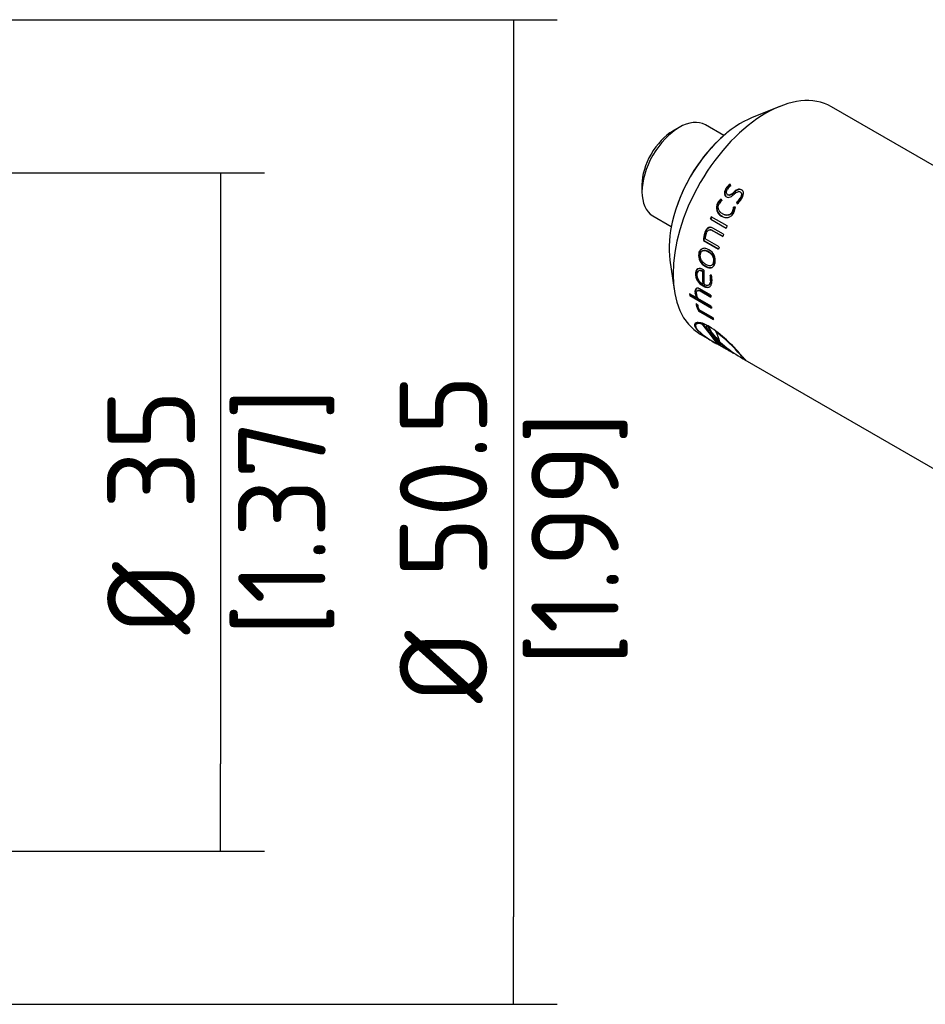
# Paper-space layout 'Invenitec-A4' of a CAD drawing. Header units: millimetres. Extents: x -55 to 247, y -30 to 262.
# Tile 5 of 14: x 144 to 181, y 117 to 157. Entities that reach past the tile are written whole.
import ezdxf

# ---------------------------------------------------------------- set-up
doc = ezdxf.new("R2010")
doc.units = ezdxf.units.MM
doc.layers.add('Default', color=7, linetype='Continuous')
doc.layers.add('SRV-X5-A103-B15T', color=7, linetype='Continuous')
doc.styles.add('SEACAD_Solid_Edge_ISO', font='seiso.ttf')
doc.dimstyles.new('Rheonics_Publish', dxfattribs={"dimtxt": 3.5, "dimasz": 3.5, "dimexe": 1.75, "dimexo": 0, "dimgap": 0.875, "dimtad": 1, "dimdec": 0, "dimlfac": 1.282051, "dimdsep": 46, "dimtxsty": 'SEACAD_Solid_Edge_ISO', "dimblk1": '_SE_FILLED', "dimblk2": '_SE_FILLED', "dimsah": 1, "dimcen": 1.75, "dimazin": 0, "dimtfac": 0.5, "dimtdec": 3, "dimtmove": 0, "dimatfit": 3, "dimfxl": 1, "dimarcsym": 0})

# ---------------------------------------------------------------- blocks, each defined once
blk = doc.blocks.new('SE')
at = {"layer": 'SRV-X5-A103-B15T', "color": 7, "linetype": 'Continuous'}
for p, q in [((230.13, 97.752), (229.033, 97.311)), ((247.035, 89.174), (232.199, 97.74)), ((226.104, 96.912), (225.856, 96.769)), ((227.892, 96.589), (227.154, 97.016)), ((224.619, 94.625), (224.619, 94.34)), ((228.18, 94.584), (228.149, 94.645)), ((227.996, 94.461), (227.979, 94.473)), ((228.063, 94.212), (228.046, 94.223)), ((228.046, 94.223), (228.063, 94.212)), ((228.291, 94.298), (228.275, 94.31)), ((228.563, 94.323), (228.547, 94.335)), ((228.591, 94.298), (228.575, 94.311)), ((228.619, 94.405), (228.603, 94.419)), ((227.663, 93.88), (227.644, 93.888)), ((227.822, 93.989), (227.788, 94.049)), ((228.013, 94.127), (227.996, 94.137)), ((228.415, 93.912), (228.397, 93.922)), ((228.397, 93.922), (228.432, 93.859)), ((228.564, 94.072), (228.547, 94.084)), ((225.054, 93.378), (225.792, 92.952)), ((227.823, 93.36), (227.803, 93.366)), ((227.932, 93.416), (227.952, 93.41)), ((228.259, 93.543), (228.241, 93.552)), ((228.303, 93.713), (228.285, 93.722)), ((228.355, 93.722), (228.285, 93.722)), ((227.374, 93.244), (227.354, 93.247)), ((227.354, 93.247), (227.984, 92.884)), ((227.374, 93.244), (227.987, 92.89)), ((228.022, 92.972), (227.392, 93.336)), ((227.149, 92.699), (227.127, 92.699)), ((227.371, 92.82), (227.349, 92.821)), ((227.44, 92.797), (227.419, 92.798)), ((227.419, 92.798), (227.849, 92.55)), ((227.44, 92.797), (227.852, 92.559)), ((227.883, 92.639), (227.45, 92.889)), ((227.099, 92.389), (227.076, 92.387)), ((227.076, 92.387), (227.675, 92.042)), ((227.099, 92.389), (227.679, 92.055)), ((227.702, 92.131), (227.144, 92.453)), ((226.913, 91.88), (226.89, 91.875)), ((227.097, 91.986), (227.074, 91.982)), ((227.299, 91.934), (227.275, 91.93)), ((225.738, 91.604), (225.904, 90.433)), ((227.375, 91.395), (227.4, 91.401)), ((227.508, 91.537), (227.485, 91.531)), ((226.783, 91.09), (226.759, 91.079)), ((226.912, 91.187), (226.887, 91.178)), ((227.065, 91.157), (227.04, 91.148)), ((227.174, 91.366), (227.15, 91.359)), ((227.403, 91.001), (227.345, 91.003)), ((227.076, 90.667), (227.051, 90.655)), ((227.275, 90.605), (227.301, 90.618)), ((227.383, 90.781), (227.359, 90.77)), ((226.793, 90.105), (226.526, 90.259)), ((226.764, 90.32), (226.739, 90.304)), ((226.862, 90.402), (226.837, 90.387)), ((227.374, 90.202), (226.94, 90.452)), ((226.969, 90.385), (226.944, 90.371)), ((226.944, 90.371), (227.374, 90.122)), ((226.969, 90.385), (227.374, 90.151)), ((227.087, 90.584), (227.062, 90.571)), ((226.558, 90.201), (226.534, 90.184)), ((226.534, 90.184), (227.4, 89.684)), ((226.558, 90.201), (227.396, 89.718)), ((226.816, 89.836), (226.791, 89.817)), ((226.817, 90.122), (226.793, 90.105)), ((227.392, 89.759), (226.851, 90.071)), ((226.904, 89.593), (226.88, 89.573)), ((226.88, 89.573), (227.478, 89.227)), ((227.463, 89.296), (226.904, 89.618)), ((226.904, 89.593), (227.469, 89.267)), ((226.802, 89.06), (226.78, 89.033)), ((227.04, 89.077), (227.019, 89.051)), ((226.949, 88.647), (227.534, 88.309)), ((227.212, 88.998), (227.199, 88.981)), ((227.291, 88.933), (227.199, 88.981)), ((227.305, 88.95), (227.291, 88.933)), ((227.591, 88.758), (227.58, 88.744)), ((227.577, 88.426), (227.74, 88.275)), ((227.605, 88.268), (227.785, 88.164)), ((227.633, 88.327), (227.611, 88.3)), ((227.741, 88.325), (227.741, 88.324)), ((227.752, 88.265), (227.741, 88.324)), ((227.746, 88.319), (227.835, 88.243)), ((227.753, 88.262), (227.751, 88.239)), ((227.774, 88.292), (227.752, 88.265)), ((227.779, 88.287), (227.757, 88.26)), ((227.878, 88.111), (228.115, 87.974)), ((228.134, 88.003), (228.156, 87.99)), ((228.192, 87.969), (228.175, 87.948)), ((228.556, 87.719), (228.669, 87.654)), ((228.581, 87.81), (228.573, 87.8)), ((228.739, 87.613), (240.362, 80.903))]:
    blk.add_line(p, q, dxfattribs=at)
for centre, radius, start, end in [((228.431, 94.197), 0.53, 122.2057, 148.5651), ((228.443, 94.188), 0.524, 122.06, 148.5571), ((228.401, 94.216), 0.429, 121.0746, 147.5619), ((227.973, 93.703), 0.377, 150.5689, 243.3086), ((227.991, 93.697), 0.376, 150.7492, 243.4889), ((228.027, 93.691), 0.431, 123.7646, 152.7363), ((228.042, 93.685), 0.426, 125.0671, 152.7266), ((228.012, 93.701), 0.345, 123.2155, 152.3889), ((228.022, 94.422), 0.625, 306.8878, 327.2077), ((228.046, 94.407), 0.617, 306.7431, 327.1966), ((285.695, 125.234), 65.285, 208.67061, 208.71726), ((227.988, 94.431), 0.724, 307.7527, 328.4328), ((227.901, 93.731), 0.384, 332.1556, 358.7019), ((227.924, 93.721), 0.38, 332.1678, 358.8655), ((227.863, 93.742), 0.492, 331.9867, 357.6634), ((228.078, 12.354), 81.359, 89.80599, 89.8413), ((227.999, 92.398), 0.922, 160.961, 180.6573), ((228.011, 92.401), 0.912, 160.9683, 180.7637), ((227.848, 92.43), 0.704, 160.4584, 178.1173), ((227.36, 91.788), 0.478, 169.5506, 243.9278), ((227.382, 91.795), 0.477, 169.6978, 244.0545), ((227.082, 91.599), 0.472, 347.5608, 62.622), ((227.31, 91.064), 0.551, 178.3876, 243.3465), ((227.333, 91.076), 0.549, 178.5196, 243.4519), ((227.25, 91.043), 0.436, 179.3978, 242.8607), ((233.28, 91.036), 6.241, 178.9722, 183.498), ((226.82, 90.804), 0.485, 55.6199, 60.7967), ((233.267, 91.05), 6.203, 179.015, 183.5398), ((233.406, 91.024), 6.315, 178.3642, 183.5903), ((226.634, 90.844), 0.728, 354.226, 12.6445), ((226.667, 90.853), 0.719, 354.2351, 11.9397), ((226.575, 90.827), 0.846, 353.7373, 11.8793), ((227.329, 90.355), 0.592, 184.9755, 205.0416), ((227.348, 90.371), 0.587, 184.9987, 205.1428), ((227.324, 90.305), 0.527, 184.9261, 206.3608), ((226.948, 89.864), 0.163, 176.8948, 196.559), ((280.222, 155.899), 84.942, 231.0168, 231.06974), ((227.587, 89.966), 0.809, 190.606, 209.0969), ((226.968, 89.882), 0.159, 192.4934, 196.7278), ((227.604, 89.984), 0.801, 190.6186, 209.1795), ((227.132, 89.826), 0.285, 180.9797, 190.3504), ((227.411, 89.875), 0.569, 190.1494, 206.8656), ((212.256, 76.805), 19.18, 36.8193, 39.6755), ((211.146, 75.926), 20.63, 38.5848, 39.6043), ((230.662, 93.231), 5.851, 229.1829, 235.6664), ((229.588, 91.78), 4.044, 227.8572, 240.5376), ((223.882, 83.822), 6.166, 39.9193, 56.2656), ((222.87, 86.697), 5.136, 18.5108, 23.5004), ((222.801, 82.719), 7.69, 41.3529, 51.5786), ((230.662, 93.231), 5.851, 236.4297, 237.5647), ((211.146, 75.926), 20.63, 36.9491, 37.5108), ((231.075, 91.952), 4.924, 228.8675, 239.281), ((230.662, 93.231), 5.851, 244.8634, 246.3508)]:
    blk.add_arc(centre, radius, start, end, dxfattribs=at)
for centre, major_axis, start_param, end_param in [((229.574, 93.193), (-2.625, -4.547), 3.141593, 6.283185), ((228.599, 93.756), (-2.047, -3.545), 3.776786, 5.647992), ((226.104, 95.197), (-1.05, -1.819), 3.141593, 6.283185), ((225.856, 95.34), (0.875, 1.516), 0.785398, 2.356195), ((228.577, 93.769), (2.028, 3.513), 0.999346, 2.142246), ((230.456, 92.684), (-2.625, -4.547), -1.385409, -1.366838), ((230.456, 92.684), (-2.607, -4.516), -1.385409, -1.366838), ((231.086, 92.32), (-2.625, -4.547), -1.385409, -1.366838), ((231.086, 92.32), (-2.625, -4.547), -1.315566, -1.296991), ((231.086, 92.32), (-2.625, -4.547), -1.209467, -1.190893), ((230.22, 92.82), (-2.625, -4.547), -0.685063, -0.666489), ((230.22, 92.82), (-2.607, -4.516), -0.676807, -0.666489), ((231.086, 92.32), (-2.625, -4.547), -0.791161, -0.772587), ((231.086, 92.32), (-2.625, -4.547), -0.685063, -0.666489), ((231.086, 92.32), (-2.625, -4.547), -0.566016, -0.547441)]:
    blk.add_ellipse(centre, major_axis=major_axis, ratio=0.57735, start_param=start_param, end_param=end_param, dxfattribs=at)
for points, knots in [([(227.979, 94.473), (227.962, 94.444), (227.946, 94.413), (227.924, 94.35), (227.917, 94.317), (227.917, 94.254), (227.924, 94.223), (227.944, 94.184), (227.953, 94.173), (227.973, 94.153), (227.984, 94.145), (227.996, 94.137)], [0, 0, 0, 0, 0.25, 0.25, 0.5, 0.5, 0.75, 0.75, 0.875, 0.875, 1, 1, 1, 1]), ([(227.996, 94.461), (227.978, 94.432), (227.962, 94.401), (227.941, 94.339), (227.934, 94.306), (227.934, 94.243), (227.941, 94.212), (227.962, 94.174), (227.97, 94.162), (227.99, 94.142), (228.001, 94.134), (228.013, 94.127)], [0, 0, 0, 0, 0.25, 0.25, 0.5, 0.5, 0.75, 0.75, 0.875, 0.875, 1, 1, 1, 1]), ([(228.046, 94.223), (228.03, 94.232), (228.017, 94.246), (228, 94.281), (227.996, 94.301), (227.997, 94.343), (228.001, 94.365), (228.017, 94.407), (228.027, 94.427), (228.039, 94.446)], [0, 0, 0, 0, 0.25, 0.25, 0.5, 0.5, 0.75, 0.75, 1, 1, 1, 1]), ([(227.996, 94.137), (228.019, 94.125), (228.045, 94.116), (228.099, 94.114), (228.128, 94.121), (228.182, 94.146), (228.208, 94.164), (228.257, 94.201), (228.281, 94.222), (228.305, 94.243)], [0, 0, 0, 0, 0.25, 0.25, 0.5, 0.5, 0.75, 0.75, 1, 1, 1, 1]), ([(228.275, 94.31), (228.239, 94.279), (228.204, 94.247), (228.145, 94.215), (228.123, 94.208), (228.082, 94.207), (228.063, 94.213), (228.046, 94.223)], [0, 0, 0, 0, 0.5, 0.5, 0.75, 0.75, 1, 1, 1, 1]), ([(228.291, 94.298), (228.256, 94.267), (228.221, 94.236), (228.162, 94.204), (228.14, 94.197), (228.099, 94.196), (228.08, 94.203), (228.063, 94.212)], [0, 0, 0, 0, 0.5, 0.5, 0.75, 0.75, 1, 1, 1, 1]), ([(228.603, 94.419), (228.579, 94.432), (228.552, 94.441), (228.494, 94.443), (228.463, 94.436), (228.405, 94.41), (228.377, 94.392), (228.325, 94.353), (228.3, 94.331), (228.275, 94.31)], [0, 0, 0, 0, 0.25, 0.25, 0.5, 0.5, 0.75, 0.75, 1, 1, 1, 1]), ([(228.619, 94.405), (228.595, 94.418), (228.568, 94.427), (228.51, 94.43), (228.479, 94.424), (228.421, 94.397), (228.393, 94.379), (228.341, 94.341), (228.316, 94.319), (228.291, 94.298)], [0, 0, 0, 0, 0.25, 0.25, 0.5, 0.5, 0.75, 0.75, 1, 1, 1, 1]), ([(228.305, 94.243), (228.342, 94.275), (228.379, 94.308), (228.442, 94.342), (228.465, 94.349), (228.508, 94.351), (228.529, 94.345), (228.547, 94.335)], [0, 0, 0, 0, 0.5, 0.5, 0.75, 0.75, 1, 1, 1, 1]), ([(228.547, 94.335), (228.565, 94.324), (228.579, 94.309), (228.598, 94.27), (228.601, 94.247), (228.597, 94.199), (228.591, 94.175), (228.573, 94.128), (228.561, 94.106), (228.547, 94.084)], [0, 0, 0, 0, 0.25, 0.25, 0.5, 0.5, 0.75, 0.75, 1, 1, 1, 1]), ([(228.591, 94.298), (228.596, 94.292), (228.601, 94.285), (228.614, 94.258), (228.617, 94.235), (228.613, 94.187), (228.607, 94.163), (228.589, 94.116), (228.577, 94.094), (228.564, 94.072)], [0.1495737, 0.1495737, 0.1495737, 0.1495737, 0.25, 0.25, 0.5, 0.5, 0.75, 0.75, 1, 1, 1, 1]), ([(228.606, 94.052), (228.625, 94.084), (228.643, 94.118), (228.67, 94.186), (228.679, 94.221), (228.684, 94.29), (228.679, 94.324), (228.659, 94.367), (228.65, 94.38), (228.629, 94.402), (228.616, 94.411), (228.603, 94.419)], [0, 0, 0, 0, 0.25, 0.25, 0.5, 0.5, 0.75, 0.75, 0.875, 0.875, 1, 1, 1, 1]), ([(227.846, 93.455), (227.815, 93.473), (227.785, 93.494), (227.732, 93.546), (227.709, 93.577), (227.684, 93.631), (227.678, 93.651), (227.67, 93.692), (227.669, 93.713), (227.671, 93.756), (227.675, 93.778), (227.687, 93.82), (227.696, 93.841), (227.706, 93.861)], [0, 0, 0, 0, 0.25, 0.25, 0.5, 0.5, 0.625, 0.625, 0.75, 0.75, 0.875, 0.875, 1, 1, 1, 1]), ([(227.803, 93.366), (227.823, 93.355), (227.843, 93.344), (227.885, 93.327), (227.907, 93.32), (227.972, 93.306), (228.019, 93.304), (228.088, 93.32), (228.111, 93.329), (228.155, 93.351), (228.177, 93.366), (228.217, 93.4), (228.235, 93.42), (228.269, 93.463), (228.284, 93.487), (228.297, 93.511)], [0, 0, 0, 0, 0.125, 0.125, 0.25, 0.25, 0.5, 0.5, 0.625, 0.625, 0.75, 0.75, 0.875, 0.875, 1, 1, 1, 1]), ([(228.241, 93.552), (228.23, 93.532), (228.218, 93.513), (228.191, 93.48), (228.176, 93.465), (228.126, 93.427), (228.089, 93.411), (228.016, 93.4), (227.979, 93.403), (227.91, 93.422), (227.878, 93.437), (227.846, 93.455)], [0, 0, 0, 0, 0.125, 0.125, 0.25, 0.25, 0.5, 0.5, 0.75, 0.75, 1, 1, 1, 1]), ([(228.259, 93.543), (228.249, 93.524), (228.237, 93.506), (228.21, 93.472), (228.194, 93.457), (228.145, 93.419), (228.108, 93.404), (228.035, 93.393), (227.998, 93.397), (227.937, 93.413), (227.912, 93.424), (227.888, 93.436)], [0, 0, 0, 0, 0.125, 0.125, 0.25, 0.25, 0.5, 0.5, 0.75, 0.75, 0.9417401, 0.9417401, 0.9417401, 0.9417401]), ([(227.45, 92.889), (227.434, 92.898), (227.419, 92.905), (227.386, 92.916), (227.37, 92.919), (227.337, 92.92), (227.319, 92.918), (227.286, 92.909), (227.271, 92.901), (227.225, 92.871), (227.199, 92.842), (227.157, 92.775), (227.141, 92.738), (227.127, 92.699)], [0, 0, 0, 0, 0.125, 0.125, 0.25, 0.25, 0.375, 0.375, 0.5, 0.5, 0.75, 0.75, 1, 1, 1, 1]), ([(227.399, 92.915), (227.391, 92.916), (227.383, 92.917), (227.358, 92.918), (227.341, 92.916), (227.308, 92.907), (227.293, 92.9), (227.247, 92.87), (227.221, 92.841), (227.179, 92.775), (227.163, 92.738), (227.149, 92.699)], [0.1891107, 0.1891107, 0.1891107, 0.1891107, 0.25, 0.25, 0.375, 0.375, 0.5, 0.5, 0.75, 0.75, 1, 1, 1, 1]), ([(227.184, 92.666), (227.194, 92.694), (227.206, 92.721), (227.237, 92.769), (227.256, 92.79), (227.3, 92.817), (227.325, 92.823), (227.373, 92.82), (227.397, 92.811), (227.419, 92.798)], [0, 0, 0, 0, 0.25, 0.25, 0.5, 0.5, 0.75, 0.75, 1, 1, 1, 1]), ([(227.37, 92.82), (227.37, 92.82), (227.371, 92.82), (227.395, 92.818), (227.418, 92.809), (227.44, 92.797)], [0.7483337, 0.7483337, 0.7483337, 0.7483337, 0.75, 0.75, 1, 1, 1, 1]), ([(227.299, 92.018), (227.279, 92.029), (227.259, 92.04), (227.219, 92.057), (227.199, 92.064), (227.158, 92.073), (227.137, 92.077), (227.096, 92.078), (227.075, 92.076), (227.036, 92.067), (227.016, 92.059), (226.98, 92.037), (226.964, 92.023), (226.935, 91.988), (226.923, 91.968), (226.903, 91.924), (226.896, 91.899), (226.89, 91.875)], [0, 0, 0, 0, 0.125, 0.125, 0.25, 0.25, 0.375, 0.375, 0.5, 0.5, 0.625, 0.625, 0.75, 0.75, 0.875, 0.875, 1, 1, 1, 1]), ([(227.094, 92.078), (227.089, 92.077), (227.084, 92.076), (227.059, 92.071), (227.04, 92.063), (227.004, 92.041), (226.988, 92.027), (226.959, 91.993), (226.947, 91.973), (226.927, 91.929), (226.92, 91.905), (226.913, 91.88)], [0.4686458, 0.4686458, 0.4686458, 0.4686458, 0.5, 0.5, 0.625, 0.625, 0.75, 0.75, 0.875, 0.875, 1, 1, 1, 1]), ([(226.947, 91.842), (226.943, 91.822), (226.94, 91.801), (226.939, 91.759), (226.941, 91.737), (226.954, 91.673), (226.973, 91.632), (227.019, 91.563), (227.047, 91.534), (227.104, 91.484), (227.135, 91.464), (227.165, 91.445)], [0, 0, 0, 0, 0.125, 0.125, 0.25, 0.25, 0.5, 0.5, 0.75, 0.75, 1, 1, 1, 1]), ([(227.275, 91.93), (227.244, 91.947), (227.212, 91.963), (227.148, 91.982), (227.115, 91.987), (227.051, 91.98), (227.02, 91.967), (226.984, 91.929), (226.974, 91.914), (226.958, 91.88), (226.952, 91.861), (226.947, 91.842)], [0, 0, 0, 0, 0.25, 0.25, 0.5, 0.5, 0.75, 0.75, 0.875, 0.875, 1, 1, 1, 1]), ([(227.299, 91.934), (227.268, 91.951), (227.236, 91.966), (227.172, 91.986), (227.14, 91.991), (227.104, 91.988), (227.1, 91.987), (227.097, 91.986)], [0, 0, 0, 0, 0.25, 0.25, 0.5, 0.5, 0.5278069, 0.5278069, 0.5278069, 0.5278069]), ([(227.485, 91.531), (227.489, 91.551), (227.492, 91.572), (227.493, 91.615), (227.492, 91.636), (227.481, 91.701), (227.463, 91.742), (227.419, 91.812), (227.393, 91.841), (227.336, 91.891), (227.306, 91.911), (227.275, 91.93)], [0, 0, 0, 0, 0.125, 0.125, 0.25, 0.25, 0.5, 0.5, 0.75, 0.75, 1, 1, 1, 1]), ([(227.508, 91.537), (227.512, 91.557), (227.516, 91.577), (227.517, 91.62), (227.516, 91.641), (227.504, 91.706), (227.487, 91.747), (227.443, 91.816), (227.416, 91.845), (227.359, 91.895), (227.329, 91.915), (227.299, 91.934)], [0, 0, 0, 0, 0.125, 0.125, 0.25, 0.25, 0.5, 0.5, 0.75, 0.75, 1, 1, 1, 1]), ([(227.15, 91.359), (227.169, 91.348), (227.189, 91.337), (227.229, 91.32), (227.249, 91.313), (227.289, 91.303), (227.309, 91.299), (227.348, 91.297), (227.368, 91.299), (227.406, 91.308), (227.424, 91.315), (227.457, 91.337), (227.472, 91.351), (227.499, 91.385), (227.511, 91.405), (227.53, 91.448), (227.537, 91.473), (227.543, 91.497)], [0, 0, 0, 0, 0.125, 0.125, 0.25, 0.25, 0.375, 0.375, 0.5, 0.5, 0.625, 0.625, 0.75, 0.75, 0.875, 0.875, 1, 1, 1, 1]), ([(227.165, 91.445), (227.197, 91.428), (227.228, 91.412), (227.291, 91.392), (227.324, 91.387), (227.385, 91.394), (227.414, 91.407), (227.449, 91.444), (227.458, 91.459), (227.474, 91.493), (227.48, 91.512), (227.485, 91.531)], [0, 0, 0, 0, 0.25, 0.25, 0.5, 0.5, 0.75, 0.75, 0.875, 0.875, 1, 1, 1, 1]), ([(227.4, 91.401), (227.422, 91.407), (227.443, 91.419), (227.472, 91.449), (227.482, 91.464), (227.498, 91.498), (227.503, 91.517), (227.508, 91.537)], [0.5619092, 0.5619092, 0.5619092, 0.5619092, 0.75, 0.75, 0.875, 0.875, 1, 1, 1, 1]), ([(227.057, 91.227), (227.04, 91.237), (227.023, 91.246), (226.989, 91.259), (226.972, 91.265), (226.921, 91.274), (226.888, 91.272), (226.83, 91.246), (226.806, 91.222), (226.781, 91.174), (226.774, 91.157), (226.764, 91.12), (226.761, 91.099), (226.759, 91.079)], [0, 0, 0, 0, 0.125, 0.125, 0.25, 0.25, 0.5, 0.5, 0.75, 0.75, 0.875, 0.875, 1, 1, 1, 1]), ([(226.863, 91.257), (226.843, 91.244), (226.827, 91.224), (226.806, 91.185), (226.799, 91.167), (226.789, 91.13), (226.786, 91.11), (226.783, 91.09)], [0.5612563, 0.5612563, 0.5612563, 0.5612563, 0.75, 0.75, 0.875, 0.875, 1, 1, 1, 1]), ([(227.04, 91.148), (227.015, 91.161), (226.989, 91.172), (226.938, 91.185), (226.913, 91.187), (226.868, 91.171), (226.85, 91.154), (226.824, 91.107), (226.817, 91.078), (226.814, 91.047)], [0, 0, 0, 0, 0.25, 0.25, 0.5, 0.5, 0.75, 0.75, 1, 1, 1, 1]), ([(227.065, 91.157), (227.039, 91.171), (227.013, 91.182), (226.963, 91.194), (226.937, 91.196), (226.914, 91.188), (226.913, 91.188), (226.911, 91.187)], [0, 0, 0, 0, 0.25, 0.25, 0.5, 0.5, 0.5145981, 0.5145981, 0.5145981, 0.5145981]), ([(227.174, 91.366), (227.193, 91.355), (227.213, 91.345), (227.253, 91.328), (227.273, 91.321), (227.313, 91.31), (227.332, 91.307), (227.372, 91.305), (227.392, 91.306), (227.414, 91.311), (227.418, 91.312), (227.421, 91.313)], [0, 0, 0, 0, 0.125, 0.125, 0.25, 0.25, 0.375, 0.375, 0.5, 0.5, 0.5239816, 0.5239816, 0.5239816, 0.5239816]), ([(227.062, 90.571), (227.083, 90.56), (227.104, 90.548), (227.146, 90.53), (227.166, 90.523), (227.227, 90.508), (227.266, 90.507), (227.334, 90.533), (227.362, 90.561), (227.39, 90.617), (227.397, 90.639), (227.409, 90.685), (227.412, 90.709), (227.416, 90.735)], [0, 0, 0, 0, 0.125, 0.125, 0.25, 0.25, 0.5, 0.5, 0.75, 0.75, 0.875, 0.875, 1, 1, 1, 1]), ([(227.359, 90.77), (227.354, 90.733), (227.346, 90.699), (227.32, 90.641), (227.301, 90.618), (227.253, 90.594), (227.224, 90.592), (227.18, 90.599), (227.165, 90.603), (227.134, 90.614), (227.119, 90.621), (227.104, 90.629)], [0, 0, 0, 0, 0.25, 0.25, 0.5, 0.5, 0.75, 0.75, 0.875, 0.875, 1, 1, 1, 1]), ([(227.383, 90.781), (227.379, 90.744), (227.37, 90.71), (227.344, 90.653), (227.325, 90.63), (227.301, 90.618), (227.301, 90.618), (227.3, 90.617)], [0, 0, 0, 0, 0.25, 0.25, 0.5, 0.5, 0.5030149, 0.5030149, 0.5030149, 0.5030149]), ([(226.94, 90.452), (226.925, 90.46), (226.91, 90.468), (226.881, 90.479), (226.867, 90.483), (226.839, 90.486), (226.826, 90.485), (226.803, 90.478), (226.792, 90.473), (226.765, 90.449), (226.753, 90.425), (226.739, 90.369), (226.738, 90.337), (226.739, 90.304)], [0, 0, 0, 0, 0.125, 0.125, 0.25, 0.25, 0.375, 0.375, 0.5, 0.5, 0.75, 0.75, 1, 1, 1, 1]), ([(226.82, 90.488), (226.816, 90.486), (226.812, 90.483), (226.789, 90.464), (226.777, 90.44), (226.764, 90.385), (226.763, 90.353), (226.764, 90.32)], [0.4488268, 0.4488268, 0.4488268, 0.4488268, 0.5, 0.5, 0.75, 0.75, 1, 1, 1, 1]), ([(226.798, 90.26), (226.797, 90.284), (226.798, 90.308), (226.807, 90.35), (226.815, 90.368), (226.841, 90.392), (226.859, 90.397), (226.9, 90.393), (226.922, 90.383), (226.944, 90.371)], [0, 0, 0, 0, 0.25, 0.25, 0.5, 0.5, 0.75, 0.75, 1, 1, 1, 1]), ([(226.862, 90.402), (226.874, 90.409), (226.888, 90.412), (226.925, 90.407), (226.947, 90.398), (226.969, 90.385)], [0.5532952, 0.5532952, 0.5532952, 0.5532952, 0.75, 0.75, 1, 1, 1, 1]), ([(227.087, 90.584), (227.108, 90.573), (227.129, 90.561), (227.17, 90.543), (227.191, 90.536), (227.251, 90.52), (227.291, 90.519), (227.329, 90.534), (227.333, 90.535), (227.337, 90.537)], [0, 0, 0, 0, 0.125, 0.125, 0.25, 0.25, 0.5, 0.5, 0.5319604, 0.5319604, 0.5319604, 0.5319604]), ([(227.306, 88.95), (227.277, 88.966), (227.248, 88.982), (227.192, 89.011), (227.165, 89.024), (227.086, 89.058), (227.036, 89.076), (226.946, 89.1), (226.905, 89.106), (226.836, 89.109), (226.806, 89.105), (226.735, 89.078), (226.714, 89.04), (226.727, 88.964), (226.739, 88.935), (226.768, 88.888), (226.779, 88.872), (226.806, 88.838), (226.821, 88.82), (226.837, 88.803)], [0, 0, 0, 0, 0.0625, 0.0625, 0.125, 0.125, 0.25, 0.25, 0.375, 0.375, 0.5, 0.5, 0.75, 0.75, 0.875, 0.875, 0.9375, 0.9375, 1, 1, 1, 1]), ([(226.762, 89.093), (226.759, 89.089), (226.756, 89.085), (226.743, 89.063), (226.74, 89.042), (226.748, 88.993), (226.758, 88.966), (226.775, 88.937)], [0.5963324, 0.5963324, 0.5963324, 0.5963324, 0.625, 0.625, 0.75, 0.75, 0.8677872, 0.8677872, 0.8677872, 0.8677872]), ([(227.019, 89.051), (227.003, 89.055), (226.987, 89.059), (226.957, 89.065), (226.943, 89.067), (226.903, 89.071), (226.879, 89.071), (226.837, 89.066), (226.819, 89.06), (226.79, 89.044), (226.779, 89.034), (226.765, 89.009), (226.762, 88.994), (226.763, 88.96), (226.767, 88.942), (226.784, 88.901), (226.797, 88.879), (226.821, 88.844), (226.83, 88.832), (226.851, 88.807), (226.863, 88.794), (226.874, 88.781)], [0, 0, 0, 0, 0.0625, 0.0625, 0.125, 0.125, 0.25, 0.25, 0.375, 0.375, 0.5, 0.5, 0.625, 0.625, 0.75, 0.75, 0.875, 0.875, 0.9375, 0.9375, 1, 1, 1, 1]), ([(227.04, 89.077), (227.025, 89.081), (227.009, 89.085), (226.979, 89.091), (226.965, 89.093), (226.924, 89.097), (226.9, 89.097), (226.858, 89.092), (226.84, 89.087), (226.815, 89.073), (226.807, 89.066), (226.8, 89.058)], [0, 0, 0, 0, 0.0625, 0.0625, 0.125, 0.125, 0.25, 0.25, 0.375, 0.375, 0.464909, 0.464909, 0.464909, 0.464909]), ([(227.199, 88.981), (227.2, 88.962), (227.203, 88.944), (227.214, 88.903), (227.222, 88.882), (227.251, 88.816), (227.279, 88.768), (227.347, 88.672), (227.386, 88.623), (227.453, 88.549), (227.476, 88.525), (227.525, 88.475), (227.551, 88.45), (227.577, 88.426)], [0, 0, 0, 0, 0.125, 0.125, 0.25, 0.25, 0.5, 0.5, 0.75, 0.75, 0.875, 0.875, 1, 1, 1, 1]), ([(227.741, 88.324), (227.711, 88.351), (227.681, 88.378), (227.623, 88.432), (227.595, 88.459), (227.515, 88.541), (227.467, 88.595), (227.406, 88.675), (227.387, 88.701), (227.353, 88.753), (227.339, 88.779), (227.315, 88.828), (227.306, 88.851), (227.297, 88.884), (227.294, 88.894), (227.292, 88.914), (227.291, 88.924), (227.291, 88.933)], [0, 0, 0, 0, 0.125, 0.125, 0.25, 0.25, 0.5, 0.5, 0.625, 0.625, 0.75, 0.75, 0.875, 0.875, 0.9375, 0.9375, 1, 1, 1, 1]), ([(227.714, 88.394), (227.7, 88.406), (227.687, 88.419), (227.644, 88.458), (227.617, 88.486), (227.537, 88.567), (227.489, 88.622), (227.427, 88.701), (227.408, 88.727), (227.375, 88.779), (227.36, 88.805), (227.336, 88.854), (227.327, 88.877), (227.318, 88.91), (227.316, 88.92), (227.313, 88.941), (227.313, 88.95), (227.313, 88.96)], [0.0671693, 0.0671693, 0.0671693, 0.0671693, 0.125, 0.125, 0.25, 0.25, 0.5, 0.5, 0.625, 0.625, 0.75, 0.75, 0.875, 0.875, 0.9375, 0.9375, 1, 1, 1, 1]), ([(227.775, 88.17), (227.772, 88.171), (227.77, 88.173), (227.74, 88.191), (227.715, 88.206), (227.673, 88.236), (227.656, 88.25), (227.629, 88.276), (227.619, 88.288), (227.611, 88.3)], [0.2299497, 0.2299497, 0.2299497, 0.2299497, 0.25, 0.25, 0.5, 0.5, 0.75, 0.75, 1, 1, 1, 1]), ([(227.746, 88.228), (227.735, 88.235), (227.725, 88.242), (227.695, 88.263), (227.678, 88.277), (227.651, 88.303), (227.641, 88.315), (227.633, 88.327)], [0.3898877, 0.3898877, 0.3898877, 0.3898877, 0.5, 0.5, 0.75, 0.75, 1, 1, 1, 1]), ([(227.751, 88.239), (227.75, 88.234), (227.749, 88.229), (227.75, 88.219), (227.752, 88.214), (227.761, 88.196), (227.773, 88.183), (227.808, 88.154), (227.832, 88.137), (227.868, 88.116), (227.871, 88.114), (227.874, 88.112)], [0, 0, 0, 0, 0.125, 0.125, 0.25, 0.25, 0.5, 0.5, 0.75, 0.75, 0.772348, 0.772348, 0.772348, 0.772348]), ([(228.175, 87.948), (228.162, 87.949), (228.144, 87.957), (228.095, 87.985), (228.065, 88.005), (227.994, 88.057), (227.954, 88.09), (227.863, 88.166), (227.812, 88.21), (227.757, 88.26)], [0, 0, 0, 0, 0.25, 0.25, 0.5, 0.5, 0.75, 0.75, 1, 1, 1, 1]), ([(228.136, 88.002), (228.113, 88.015), (228.085, 88.034), (228.016, 88.084), (227.975, 88.116), (227.885, 88.193), (227.834, 88.237), (227.779, 88.287)], [0.2688645, 0.2688645, 0.2688645, 0.2688645, 0.5, 0.5, 0.75, 0.75, 1, 1, 1, 1]), ([(228.684, 87.645), (228.694, 87.639), (228.702, 87.635), (228.715, 87.628), (228.72, 87.626), (228.725, 87.627), (228.724, 87.63), (228.719, 87.639), (228.713, 87.646), (228.698, 87.665), (228.687, 87.677), (228.662, 87.705), (228.647, 87.721), (228.614, 87.757), (228.594, 87.778), (228.573, 87.8)], [0.146744, 0.146744, 0.146744, 0.146744, 0.25, 0.25, 0.375, 0.375, 0.5, 0.5, 0.625, 0.625, 0.75, 0.75, 0.875, 0.875, 1, 1, 1, 1]), ([(228.745, 87.61), (228.747, 87.609), (228.75, 87.607), (228.776, 87.592), (228.775, 87.599), (228.738, 87.642), (228.719, 87.662), (228.684, 87.7), (228.671, 87.714), (228.642, 87.745), (228.626, 87.761), (228.611, 87.779)], [0.4776071, 0.4776071, 0.4776071, 0.4776071, 0.5, 0.5, 0.75, 0.75, 0.875, 0.875, 0.9375, 0.9375, 1, 1, 1, 1])]:
    blk.add_open_spline(points, degree=3, knots=knots, dxfattribs=at)
for points, degree in [([(227.823, 93.36), (227.838, 93.352), (227.853, 93.344), (227.868, 93.337)], 3), ([(227.74, 88.327), (227.743, 88.323), (227.746, 88.319)], 2), ([(227.74, 88.275), (227.747, 88.268), (227.753, 88.262)], 2)]:
    blk.add_open_spline(points, degree=degree, dxfattribs=at)
blk = doc.blocks.new('_SE_FILLED')
at = {"color": 0}
blk.add_line((0, 0), (-1, 0), dxfattribs=at)
blk.add_solid([(0, 0), (-1, -0.1665), (-1, 0.1665), (0, 0)], dxfattribs=at)
blk = doc.blocks.new('DMBLK61')
at = {"layer": 'Default', "color": 0, "linetype": 'Continuous', "lineweight": -2, "transparency": 16777216}
for p, q in [((137.349, 150.403), (154.1, 150.403)), ((152.35, 146.903), (152.35, 126.759)), ((137.349, 123.259), (154.1, 123.259))]:
    blk.add_line(p, q, dxfattribs=at)
at = {"layer": 'Defpoints', "color": 0, "linetype": 'Continuous', "transparency": 16777216}
for p in [(137.349, 150.403), (137.349, 123.259), (152.35, 123.259)]:
    blk.add_point(p, dxfattribs=at)
at = {"layer": 'Default', "color": 0, "linetype": 'Continuous', "lineweight": -2, "transparency": 16777216, "xscale": 3.5, "yscale": 3.5, "zscale": 3.5}
for p, rotation in [((152.35, 150.403), 90), ((152.35, 123.259), 270)]:
    blk.add_blockref('_SE_FILLED', p, dxfattribs=dict(at, rotation=rotation))
at = {"layer": 'Default', "color": 0, "linetype": 'Continuous', "transparency": 16777216, "char_height": 3.5, "attachment_point": 5, "rotation": 90, "style": 'SEACAD_Solid_Edge_ISO'}
for s, insert in [('[1.37]', (154.98, 136.831)), ('\\A1;%%C 35', (149.569, 136.831))]:
    blk.add_mtext(s, dxfattribs=dict(at, insert=insert))
blk = doc.blocks.new('DMBLK62')
at = {"layer": 'Default', "color": 0, "linetype": 'Continuous', "lineweight": -2, "transparency": 16777216}
for p, q in [((137.193, 156.526), (165.815, 156.526)), ((164.065, 153.026), (164.065, 120.636)), ((136.378, 117.136), (165.815, 117.136))]:
    blk.add_line(p, q, dxfattribs=at)
at = {"layer": 'Defpoints', "color": 0, "linetype": 'Continuous', "transparency": 16777216}
for p in [(137.193, 156.526), (136.378, 117.136), (164.065, 117.136)]:
    blk.add_point(p, dxfattribs=at)
at = {"layer": 'Default', "color": 0, "linetype": 'Continuous', "lineweight": -2, "transparency": 16777216, "xscale": 3.5, "yscale": 3.5, "zscale": 3.5}
for p, rotation in [((164.065, 156.526), 90), ((164.065, 117.136), 270)]:
    blk.add_blockref('_SE_FILLED', p, dxfattribs=dict(at, rotation=rotation))
at = {"layer": 'Default', "color": 0, "linetype": 'Continuous', "transparency": 16777216, "char_height": 3.5, "attachment_point": 5, "rotation": 90, "style": 'SEACAD_Solid_Edge_ISO'}
for s, insert in [('\\A1;%%C 50.5', (161.269, 135.759)), ('[1.99]', (166.711, 135.759))]:
    blk.add_mtext(s, dxfattribs=dict(at, insert=insert))

psp = doc.layouts.new('Invenitec-A4')

# ---------------------------------------------------------------- block references
at = {"layer": 'Default'}
psp.add_blockref('SE', (-55.4056, 55.3016), dxfattribs=at)

# ---------------------------------------------------------------- dimensions: what is measured, and where the dimension line sits
at = {"layer": 'Default', "color": 7, "linetype": 'Continuous'}
for base, p1, p2, angle, override, picture, middle, dimtype in [((164.0652, 117.1359), (137.193, 156.5259), (136.3779, 117.1359), 90, {"dimdec": 1, "dimpost": '\\X'}, 'DMBLK62', (164.0652, 135.7593), 160), ((152.3499, 123.2589), (137.349, 150.4029), (137.349, 123.2589), 270, {"dimpost": '\\X'}, 'DMBLK61', (152.3499, 136.8309), 161)]:
    dim = psp.add_linear_dim(base=base, p1=p1, p2=p2, angle=angle, text='\\A1;%%C <>', dimstyle='Rheonics_Publish', override=override, dxfattribs=at)
    dim.commit()
    dim.dimension.update_dxf_attribs({"geometry": picture, "text_midpoint": middle, "dimtype": dimtype})

doc.saveas('drawing.dxf')
